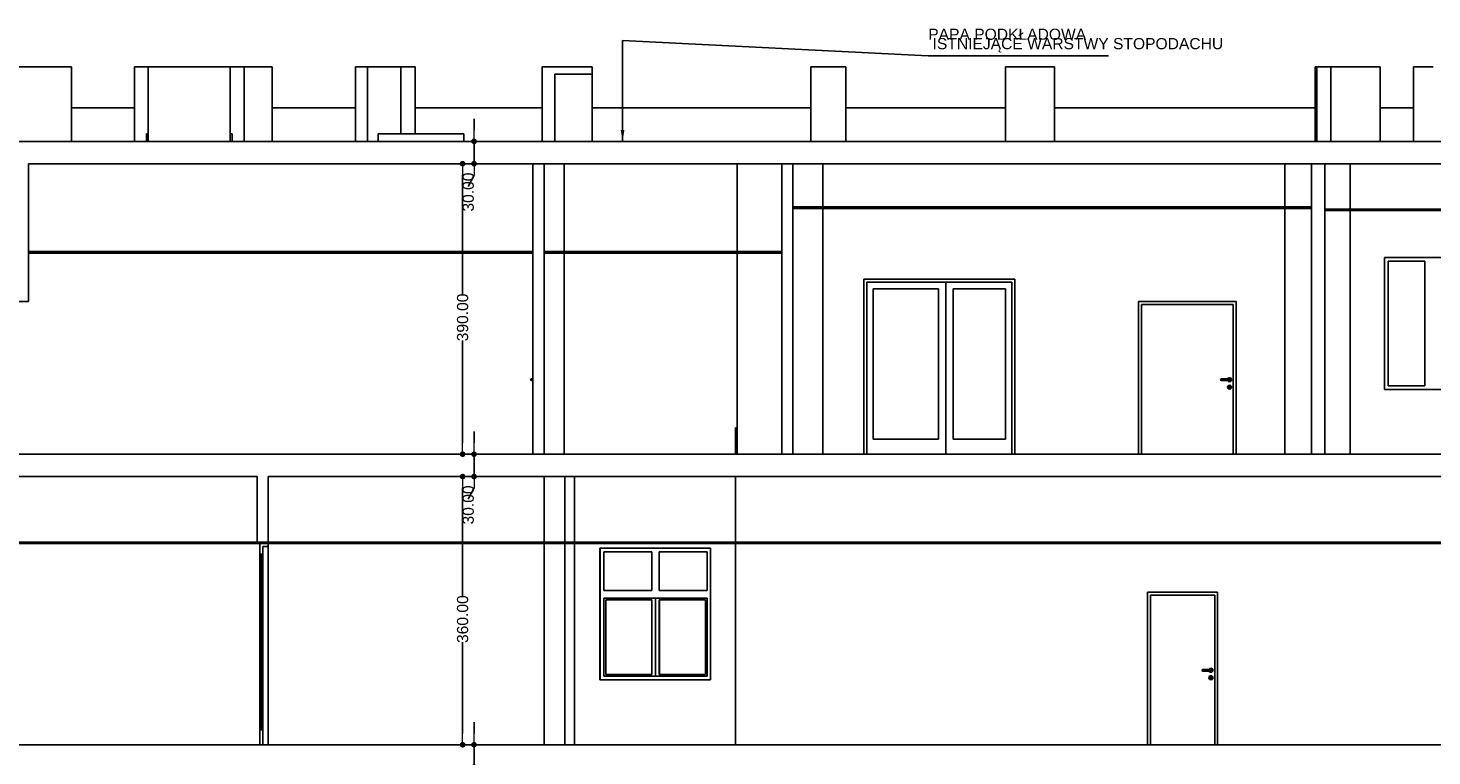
# Model space of a CAD drawing. Header units: millimetres. Extents: x -175445 to -20415, y -559200 to 231527.
# Tile 26 of 256: x -128223 to -109384, y -298371 to -288600. Entities that reach past the tile are written whole.
import ezdxf

# ---------------------------------------------------------------- set-up
doc = ezdxf.new("R2010")
doc.units = ezdxf.units.MM
doc.header["$MEASUREMENT"] = 0
for name, color, linetype in [('Etykieta', 7, 'Continuous'), ('Linia', 7, 'Continuous'), ('Polilinia', 7, 'Continuous'), ('Tekst', 7, 'Continuous'), ('Wymiary', 63, 'Continuous')]:
    doc.layers.add(name, color=color, linetype=linetype)
doc.styles.add('Arial', font='txt')
doc.dimstyles.new('GENERATED_STYLE__1', dxfattribs={"dimtxt": 150, "dimasz": 152, "dimexe": 0.18, "dimexo": 0, "dimgap": 0.09, "dimtad": 1, "dimtih": 1, "dimtoh": 1, "dimlfac": 0.1, "dimzin": 0, "dimdsep": 46, "dimtxsty": 'Arial', "dimblk": 'ARROWHEAD_11', "dimblk1": 'ARROWHEAD_11', "dimblk2": 'ARROWHEAD_11', "dimcen": 0.09, "dimclrd": 114, "dimclre": 114, "dimclrt": 114, "dimazin": 0, "dimtfac": 1, "dimtdec": 4, "dimtmove": 0, "dimatfit": 3, "dimfxl": 1, "dimtolj": 1, "dimtzin": 0, "dimarcsym": 0})
doc.dimstyles.new('GENERATED_STYLE__2', dxfattribs={"dimtxt": 150, "dimasz": 152, "dimexe": 0.18, "dimexo": 0, "dimgap": 0.09, "dimtad": 1, "dimlfac": 0.1, "dimzin": 0, "dimdsep": 46, "dimtxsty": 'Arial', "dimblk": 'ARROWHEAD_11', "dimblk1": 'ARROWHEAD_11', "dimblk2": 'ARROWHEAD_11', "dimcen": 0.09, "dimclrd": 114, "dimclre": 114, "dimclrt": 114, "dimazin": 0, "dimtfac": 1, "dimtdec": 4, "dimtmove": 0, "dimatfit": 3, "dimfxl": 1, "dimtolj": 1, "dimtzin": 0, "dimarcsym": 0})

# ---------------------------------------------------------------- blocks, each defined once
blk = doc.blocks.new('ARROWHEAD_11')
at = {"color": 0, "linetype": 'Continuous', "lineweight": 0}
blk.add_line((0, 0), (-1, 0), dxfattribs=at)
at = {"color": 0, "linetype": 'Continuous', "lineweight": 0, "const_width": 0.25, "flags": 128}
blk.add_lwpolyline([(-0.125, 0, 1), (0.125, 0, 1)], format="xyb", close=True, dxfattribs=at)
blk = doc.blocks.new('*D4118')
at = {"layer": 'Defpoints', "color": 0}
for p in [(-122238, -298221), (-121749, -298221), (-121749, -298521)]:
    blk.add_point(p, dxfattribs=at)
at = {"layer": 'Wymiary', "color": 114, "lineweight": -2}
for p, q in [((-122238, -298069), (-122238, -297917)), ((-121749, -298221), (-122238, -298221)), ((-122238, -298521), (-122238, -298221)), ((-121749, -298521), (-122238, -298521)), ((-122238, -298673), (-122315, -298825))]:
    blk.add_line(p, q, dxfattribs=at)
at = {"layer": 'Wymiary', "color": 114, "lineweight": -2, "xscale": 152, "yscale": 152, "zscale": 152}
for p, rotation in [((-122238, -298221), 270), ((-122238, -298521), 90)]:
    blk.add_blockref('ARROWHEAD_11', p, dxfattribs=dict(at, rotation=rotation))
at = {"layer": 'Wymiary', "color": 114, "lineweight": 13, "insert": (-122315, -298902), "char_height": 150, "attachment_point": 5, "rotation": 90, "style": 'Arial'}
blk.add_mtext('\\A1;30.00', dxfattribs=at)
blk = doc.blocks.new('*D4119')
at = {"layer": 'Defpoints', "color": 0}
for p in [(-122391, -294621), (-108708, -294621), (-121749, -298221)]:
    blk.add_point(p, dxfattribs=at)
at = {"layer": 'Wymiary', "color": 114, "lineweight": -2}
for p, q in [((-108708, -294621), (-122392, -294621)), ((-122391, -294773), (-122391, -296224)), ((-122391, -298069), (-122391, -296846)), ((-121749, -298221), (-122392, -298221))]:
    blk.add_line(p, q, dxfattribs=at)
at = {"layer": 'Wymiary', "color": 114, "lineweight": -2, "xscale": 152, "yscale": 152, "zscale": 152}
for p, rotation in [((-122391, -294621), 90), ((-122391, -298221), 270)]:
    blk.add_blockref('ARROWHEAD_11', p, dxfattribs=dict(at, rotation=rotation))
at = {"layer": 'Wymiary', "color": 114, "lineweight": 13, "insert": (-122391, -296535), "char_height": 150, "attachment_point": 5, "rotation": 90, "style": 'Arial'}
blk.add_mtext('\\A1;360.00', dxfattribs=at)
blk = doc.blocks.new('*D4120')
at = {"layer": 'Defpoints', "color": 0}
for p in [(-122238, -294321), (-108708, -294321), (-108708, -294621)]:
    blk.add_point(p, dxfattribs=at)
at = {"layer": 'Wymiary', "color": 114, "lineweight": -2}
for p, q in [((-122238, -294169), (-122238, -294017)), ((-108708, -294321), (-122238, -294321)), ((-122238, -294621), (-122238, -294321)), ((-108708, -294621), (-122238, -294621)), ((-122238, -294773), (-122315, -294925))]:
    blk.add_line(p, q, dxfattribs=at)
at = {"layer": 'Wymiary', "color": 114, "lineweight": -2, "xscale": 152, "yscale": 152, "zscale": 152}
for p, rotation in [((-122238, -294321), 270), ((-122238, -294621), 90)]:
    blk.add_blockref('ARROWHEAD_11', p, dxfattribs=dict(at, rotation=rotation))
at = {"layer": 'Wymiary', "color": 114, "lineweight": 13, "insert": (-122315, -295002), "char_height": 150, "attachment_point": 5, "rotation": 90, "style": 'Arial'}
blk.add_mtext('\\A1;30.00', dxfattribs=at)
blk = doc.blocks.new('*D4121')
at = {"layer": 'Defpoints', "color": 0}
for p in [(-122391, -290421), (-103198, -290421), (-108708, -294321)]:
    blk.add_point(p, dxfattribs=at)
at = {"layer": 'Wymiary', "color": 114, "lineweight": -2}
for p, q in [((-103198, -290421), (-122392, -290421)), ((-122391, -290573), (-122391, -292174)), ((-122391, -294169), (-122391, -292796)), ((-108708, -294321), (-122392, -294321))]:
    blk.add_line(p, q, dxfattribs=at)
at = {"layer": 'Wymiary', "color": 114, "lineweight": -2, "xscale": 152, "yscale": 152, "zscale": 152}
for p, rotation in [((-122391, -290421), 90), ((-122391, -294321), 270)]:
    blk.add_blockref('ARROWHEAD_11', p, dxfattribs=dict(at, rotation=rotation))
at = {"layer": 'Wymiary', "color": 114, "lineweight": 13, "insert": (-122391, -292485), "char_height": 150, "attachment_point": 5, "rotation": 90, "style": 'Arial'}
blk.add_mtext('\\A1;390.00', dxfattribs=at)
blk = doc.blocks.new('*D4122')
at = {"layer": 'Defpoints', "color": 0}
for p in [(-122238, -290121), (-103198, -290121), (-103198, -290421)]:
    blk.add_point(p, dxfattribs=at)
at = {"layer": 'Wymiary', "color": 114, "lineweight": -2}
for p, q in [((-122238, -289969), (-122238, -289817)), ((-103198, -290121), (-122238, -290121)), ((-122238, -290421), (-122238, -290121)), ((-103198, -290421), (-122238, -290421)), ((-122238, -290573), (-122315, -290725))]:
    blk.add_line(p, q, dxfattribs=at)
at = {"layer": 'Wymiary', "color": 114, "lineweight": -2, "xscale": 152, "yscale": 152, "zscale": 152}
for p, rotation in [((-122238, -290121), 270), ((-122238, -290421), 90)]:
    blk.add_blockref('ARROWHEAD_11', p, dxfattribs=dict(at, rotation=rotation))
at = {"layer": 'Wymiary', "color": 114, "lineweight": 13, "insert": (-122315, -290802), "char_height": 150, "attachment_point": 5, "rotation": 90, "style": 'Arial'}
blk.add_mtext('\\A1;30.00', dxfattribs=at)

msp = doc.modelspace()

# ---------------------------------------------------------------- linework, layer by layer
at = {"layer": 'Linia'}
for p, q in [((-128918.896, -289121.225), (-127638.896, -289121.225)), ((-127638.896, -290121.225), (-127638.896, -289121.225)), ((-126793.896, -289121.225), (-126608.896, -289121.225)), ((-126793.896, -290121.225), (-126793.896, -289121.225)), ((-126608.896, -289121.225), (-125508.896, -289121.225)), ((-126608.896, -290121.225), (-126608.896, -289121.225)), ((-125508.896, -290121.225), (-125508.896, -289121.225)), ((-125508.896, -289121.225), (-125323.896, -289121.225)), ((-125323.896, -290121.225), (-125323.896, -289121.225)), ((-125323.896, -289121.225), (-124948.92, -289121.225)), ((-124948.92, -290121.225), (-124948.92, -289121.225)), ((-123828.92, -289121.225), (-123668.92, -289121.225)), ((-123828.92, -290121.225), (-123828.92, -289121.225)), ((-123668.92, -289121.225), (-123218.92, -289121.225)), ((-123668.92, -290121.225), (-123668.92, -289121.225)), ((-123218.92, -289121.225), (-123028.92, -289121.225)), ((-123218.92, -290021.225), (-123218.92, -289121.225)), ((-123028.92, -290021.225), (-123028.92, -289121.225)), ((-121323.94, -289121.225), (-120653.94, -289121.225)), ((-121323.94, -290121.225), (-121323.94, -289121.225)), ((-120653.94, -289221.225), (-120653.94, -289121.225)), ((-117718.94, -289121.225), (-117248.94, -289121.225)), ((-117718.94, -290121.225), (-117718.94, -289121.225)), ((-117248.94, -290121.225), (-117248.94, -289121.225)), ((-115107.329, -289121.225), (-114447.329, -289121.225)), ((-115107.329, -290121.225), (-115107.329, -289121.225)), ((-114447.329, -290121.225), (-114447.329, -289121.225)), ((-110948.94, -289121.225), (-110928.919, -289121.225)), ((-110948.94, -290121.225), (-110948.94, -289121.225)), ((-110928.919, -289121.225), (-110738.94, -289121.225)), ((-110928.919, -290121.225), (-110928.919, -289121.225)), ((-110738.94, -289121.225), (-110078.94, -289121.225)), ((-110738.94, -290121.225), (-110738.94, -289121.225)), ((-110078.94, -290121.225), (-110078.94, -289121.225)), ((-109628.905, -289121.225), (-109368.905, -289121.225)), ((-109628.905, -290121.225), (-109628.905, -289121.225)), ((-121153.94, -289221.225), (-120653.94, -289221.225)), ((-121153.94, -290121.225), (-121153.94, -289221.225)), ((-120653.94, -290121.225), (-120653.94, -289221.225)), ((-126793.896, -289671.225), (-127638.896, -289671.225)), ((-124074.316, -289671.225), (-124948.92, -289671.225)), ((-123828.92, -289671.225), (-124074.316, -289671.225)), ((-123018.288, -289671.225), (-123028.92, -289671.225)), ((-122490.397, -289671.225), (-123018.288, -289671.225)), ((-121323.94, -289671.225), (-122490.397, -289671.225)), ((-118221.999, -289671.225), (-120653.94, -289671.225)), ((-117718.94, -289671.225), (-118221.999, -289671.225)), ((-116311.105, -289671.225), (-117248.94, -289671.225)), ((-115285.045, -289671.225), (-116311.105, -289671.225)), ((-115107.329, -289671.225), (-115285.045, -289671.225)), ((-114259.831, -289671.225), (-114447.329, -289671.225)), ((-113235.562, -289671.225), (-114259.831, -289671.225)), ((-112212.334, -289671.225), (-113235.562, -289671.225)), ((-111190.244, -289671.225), (-112212.334, -289671.225)), ((-110948.94, -289671.225), (-111190.244, -289671.225)), ((-109628.905, -289671.225), (-110078.94, -289671.225)), ((-126632.389, -290021.225), (-126608.896, -290021.225)), ((-126632.389, -290121.225), (-126632.389, -290021.225)), ((-125508.896, -290021.225), (-125482.389, -290021.225)), ((-125482.389, -290121.225), (-125482.389, -290021.225)), ((-123523.94, -290021.225), (-122373.94, -290021.225)), ((-123523.94, -290121.225), (-123523.94, -290021.225)), ((-122373.94, -290121.225), (-122373.94, -290021.225)), ((-87108.94, -290121.225), (-133748.876, -290121.225)), ((-128216.176, -290421.225), (-128216.176, -292271.225)), ((-121448.92, -290421.225), (-128216.176, -290421.225)), ((-121448.92, -290421.225), (-121448.92, -294321.225)), ((-121298.92, -290421.225), (-121298.92, -294321.225)), ((-118108.921, -290421.225), (-121298.92, -290421.225)), ((-121028.92, -294321.225), (-121028.92, -290421.225)), ((-118708.921, -294321.225), (-118708.921, -290421.225)), ((-118108.921, -290421.225), (-118108.921, -294321.225)), ((-117958.921, -290421.225), (-117958.921, -294321.225)), ((-110998.921, -290421.225), (-117958.921, -290421.225)), ((-117558.921, -294321.225), (-117558.921, -290421.225)), ((-111358.921, -294321.225), (-111358.921, -290421.225)), ((-110998.921, -290421.225), (-110998.921, -294321.225)), ((-110818.921, -290421.225), (-110818.921, -294321.225)), ((-103418.921, -290421.225), (-110818.921, -290421.225)), ((-110478.921, -294321.225), (-110478.921, -290421.225)), ((-110018.921, -291681.225), (-108838.921, -291681.225)), ((-110018.921, -293451.225), (-110018.921, -291681.225)), ((-109968.921, -291731.225), (-109968.921, -293401.225)), ((-109478.921, -291731.225), (-109968.921, -291731.225)), ((-109478.921, -293401.225), (-109478.921, -291731.225)), ((-117008.921, -291971.225), (-117008.921, -294321.225)), ((-114978.921, -291971.225), (-117008.921, -291971.225)), ((-114978.921, -294321.225), (-114978.921, -291971.225)), ((-116968.921, -292011.225), (-116968.921, -294321.225)), ((-115018.921, -292011.225), (-116968.921, -292011.225)), ((-116880.921, -294121.225), (-116880.921, -292099.225)), ((-116880.921, -292099.225), (-116006.921, -292099.225)), ((-116006.921, -292099.225), (-116006.921, -294121.225)), ((-115906.921, -292011.225), (-115906.921, -294321.225)), ((-115806.921, -292099.225), (-115806.921, -294121.225)), ((-115106.921, -292099.225), (-115806.921, -292099.225)), ((-115106.921, -294121.225), (-115106.921, -292099.225)), ((-115018.921, -294321.225), (-115018.921, -292011.225)), ((-113318.921, -292271.225), (-113318.921, -294321.225)), ((-112008.921, -292271.225), (-113318.921, -292271.225)), ((-113278.921, -292311.225), (-113278.921, -294321.225)), ((-112048.921, -292311.225), (-113278.921, -292311.225)), ((-112048.921, -294321.225), (-112048.921, -292311.225)), ((-112008.921, -294321.225), (-112008.921, -292271.225)), ((-121475.991, -293314.154), (-121478.92, -293321.225)), ((-121478.92, -293321.225), (-121475.991, -293328.297)), ((-121474.439, -293314.154), (-121477.198, -293321.225)), ((-121477.198, -293321.225), (-121474.439, -293328.297)), ((-121468.92, -293311.225), (-121475.991, -293314.154)), ((-121469.625, -293314.154), (-121471.737, -293321.225)), ((-121471.737, -293321.225), (-121469.625, -293328.297)), ((-121467.778, -293311.225), (-121468.92, -293311.225)), ((-121464.527, -293311.225), (-121467.778, -293311.225)), ((-121459.661, -293311.225), (-121464.527, -293311.225)), ((-121462.42, -293314.154), (-121463.562, -293321.225)), ((-121463.562, -293321.225), (-121462.42, -293328.297)), ((-121453.92, -293311.225), (-121459.661, -293311.225)), ((-121448.92, -293311.225), (-121453.92, -293311.225)), ((-112215.992, -293314.154), (-112218.921, -293321.225)), ((-112218.921, -293321.225), (-112215.992, -293328.297)), ((-112214.44, -293314.154), (-112217.199, -293321.225)), ((-112217.199, -293321.225), (-112214.44, -293328.297)), ((-112208.921, -293311.225), (-112215.992, -293314.154)), ((-112209.625, -293314.154), (-112211.737, -293321.225)), ((-112211.737, -293321.225), (-112209.625, -293328.297)), ((-112207.779, -293311.225), (-112208.921, -293311.225)), ((-112204.527, -293311.225), (-112207.779, -293311.225)), ((-112199.661, -293311.225), (-112204.527, -293311.225)), ((-112202.42, -293314.154), (-112203.563, -293321.225)), ((-112203.563, -293321.225), (-112202.42, -293328.297)), ((-112193.921, -293311.225), (-112199.661, -293311.225)), ((-112113.921, -293311.225), (-112193.921, -293311.225)), ((-112123.241, -293311.225), (-112122.303, -293307.725)), ((-112122.303, -293307.725), (-112112.421, -293297.843)), ((-112108.18, -293311.225), (-112113.921, -293311.225)), ((-112112.421, -293297.843), (-112098.921, -293294.225)), ((-112103.314, -293311.225), (-112108.18, -293311.225)), ((-112105.421, -293314.154), (-112104.279, -293321.225)), ((-112104.279, -293321.225), (-112105.421, -293328.297)), ((-112100.062, -293311.225), (-112103.314, -293311.225)), ((-112098.921, -293311.225), (-112100.062, -293311.225)), ((-112098.921, -293294.225), (-112085.421, -293297.843)), ((-112098.921, -293311.225), (-112091.85, -293314.154)), ((-112098.216, -293314.154), (-112096.104, -293321.225)), ((-112096.104, -293321.225), (-112098.216, -293328.297)), ((-112093.402, -293314.154), (-112090.643, -293321.225)), ((-112090.643, -293321.225), (-112093.402, -293328.297)), ((-112091.85, -293314.154), (-112088.921, -293321.225)), ((-112088.921, -293321.225), (-112091.85, -293328.297)), ((-112085.421, -293297.843), (-112075.538, -293307.725)), ((-112075.538, -293307.725), (-112071.921, -293321.225)), ((-112071.921, -293321.225), (-112075.538, -293334.725)), ((-121475.991, -293328.297), (-121468.92, -293331.225)), ((-121467.778, -293331.225), (-121468.92, -293331.225)), ((-121464.527, -293331.225), (-121467.778, -293331.225)), ((-121459.661, -293331.225), (-121464.527, -293331.225)), ((-121453.92, -293331.225), (-121459.661, -293331.225)), ((-121448.92, -293331.225), (-121453.92, -293331.225)), ((-112215.992, -293328.297), (-112208.921, -293331.225)), ((-112207.779, -293331.225), (-112208.921, -293331.225)), ((-112204.527, -293331.225), (-112207.779, -293331.225)), ((-112199.661, -293331.225), (-112204.527, -293331.225)), ((-112193.921, -293331.225), (-112199.661, -293331.225)), ((-112113.921, -293331.225), (-112193.921, -293331.225)), ((-112125.921, -293421.225), (-112122.303, -293407.725)), ((-112122.303, -293434.725), (-112125.921, -293421.225)), ((-112122.303, -293334.725), (-112123.241, -293331.225)), ((-112112.421, -293344.608), (-112122.303, -293334.725)), ((-112122.303, -293407.725), (-112112.421, -293397.843)), ((-112112.421, -293444.608), (-112122.303, -293434.725)), ((-112108.18, -293331.225), (-112113.921, -293331.225)), ((-112098.921, -293348.225), (-112112.421, -293344.608)), ((-112112.421, -293397.843), (-112098.921, -293394.225)), ((-112098.921, -293448.225), (-112112.421, -293444.608)), ((-112103.314, -293331.225), (-112108.18, -293331.225)), ((-112106.388, -293411.533), (-112105.641, -293409.586)), ((-112103.921, -293416.825), (-112106.388, -293411.533)), ((-112104.296, -293406.082), (-112105.641, -293409.586)), ((-112104.296, -293406.082), (-112098.921, -293403.8)), ((-112103.921, -293416.825), (-112103.921, -293418.339)), ((-112103.921, -293418.339), (-112103.921, -293421.225)), ((-112103.921, -293421.225), (-112103.921, -293424.112)), ((-112103.921, -293424.112), (-112103.921, -293429.886)), ((-112103.921, -293429.886), (-112103.921, -293433.725)), ((-112103.921, -293433.725), (-112102.456, -293437.261)), ((-112100.062, -293331.225), (-112103.314, -293331.225)), ((-112102.456, -293437.261), (-112098.921, -293438.725)), ((-112098.921, -293331.225), (-112100.062, -293331.225)), ((-112091.85, -293328.297), (-112098.921, -293331.225)), ((-112085.421, -293344.608), (-112098.921, -293348.225)), ((-112098.921, -293394.225), (-112085.421, -293397.843)), ((-112098.921, -293403.8), (-112093.545, -293406.082)), ((-112098.921, -293438.725), (-112095.385, -293437.261)), ((-112085.421, -293444.608), (-112098.921, -293448.225)), ((-112095.385, -293437.261), (-112093.921, -293433.725)), ((-112091.453, -293411.533), (-112093.921, -293416.825)), ((-112093.921, -293418.339), (-112093.921, -293416.825)), ((-112093.921, -293418.339), (-112093.921, -293421.225)), ((-112093.921, -293421.225), (-112093.921, -293424.112)), ((-112093.921, -293424.112), (-112093.921, -293429.886)), ((-112093.921, -293429.886), (-112093.921, -293433.725)), ((-112093.545, -293406.082), (-112092.2, -293409.586)), ((-112091.453, -293411.533), (-112092.2, -293409.586)), ((-112075.538, -293334.725), (-112085.421, -293344.608)), ((-112085.421, -293397.843), (-112075.538, -293407.725)), ((-112075.538, -293434.725), (-112085.421, -293444.608)), ((-112075.538, -293407.725), (-112071.921, -293421.225)), ((-112071.921, -293421.225), (-112075.538, -293434.725)), ((-108838.921, -293451.225), (-110018.921, -293451.225)), ((-109968.921, -293401.225), (-109478.921, -293401.225)), ((-118728.877, -293967.127), (-118708.921, -293967.127)), ((-118728.877, -294321.225), (-118728.877, -293967.127)), ((-116006.921, -294121.225), (-116880.921, -294121.225)), ((-115806.921, -294121.225), (-115106.921, -294121.225)), ((-121448.92, -294321.225), (-128450.632, -294321.225)), ((-118108.921, -294321.225), (-121298.92, -294321.225)), ((-110998.921, -294321.225), (-117958.921, -294321.225)), ((-103418.921, -294321.225), (-110818.921, -294321.225)), ((-125148.877, -294621.225), (-128638.877, -294621.225)), ((-125148.877, -294621.225), (-125148.877, -295521.225)), ((-124998.877, -294621.225), (-124998.877, -295521.225)), ((-84108.877, -294621.225), (-124998.877, -294621.225)), ((-121298.877, -294621.225), (-121298.877, -298221.225)), ((-121018.877, -298221.225), (-121018.877, -294621.225)), ((-120888.877, -298221.225), (-120888.877, -294621.225)), ((-118728.877, -298221.225), (-118728.877, -294621.225)), ((-125073.877, -295561.225), (-125073.877, -295661.225)), ((-124998.877, -295561.225), (-125073.877, -295561.225)), ((-124998.877, -295521.225), (-124998.877, -295561.225)), ((-124998.877, -295561.225), (-124998.877, -298221.225)), ((-119063.948, -295581.225), (-120551.94, -295581.225)), ((-120551.94, -295581.225), (-120551.94, -297351.225)), ((-120546.75, -295631.225), (-120546.75, -295581.225)), ((-119063.948, -297351.225), (-119063.948, -295581.225)), ((-125113.877, -295661.225), (-125113.877, -298021.225)), ((-125073.877, -295661.225), (-125113.877, -295661.225)), ((-125099.877, -295661.225), (-125099.877, -298021.225)), ((-125087.877, -298021.225), (-125087.877, -295661.225)), ((-125073.877, -295661.225), (-125073.877, -298021.225)), ((-120546.75, -295631.225), (-120546.75, -297301.225)), ((-120496.818, -296151.225), (-120496.818, -295631.225)), ((-119852.687, -295631.225), (-120496.818, -295631.225)), ((-120496.039, -296151.225), (-120496.039, -295631.225)), ((-119852.687, -296151.225), (-119852.687, -295631.225)), ((-119752.822, -295631.225), (-119752.822, -296151.225)), ((-119108.691, -295631.225), (-119752.822, -295631.225)), ((-119752.043, -296151.225), (-119752.043, -295631.225)), ((-119108.691, -295631.225), (-119108.691, -296151.225)), ((-119852.687, -296151.225), (-120496.818, -296151.225)), ((-120496.818, -297301.225), (-120496.818, -296251.225)), ((-120496.818, -296251.225), (-119108.691, -296251.225)), ((-120495.52, -297301.225), (-120495.52, -296251.225)), ((-120470.554, -296276.225), (-120470.554, -297276.225)), ((-119851.389, -296276.225), (-120470.554, -296276.225)), ((-120469.775, -297276.225), (-120469.775, -296276.225)), ((-119851.389, -297276.225), (-119851.389, -296276.225)), ((-119801.457, -296276.225), (-119801.457, -296251.225)), ((-119801.457, -297276.225), (-119801.457, -296276.225)), ((-119108.691, -296151.225), (-119752.822, -296151.225)), ((-119751.524, -296276.225), (-119751.524, -297276.225)), ((-119132.36, -296276.225), (-119751.524, -296276.225)), ((-119750.746, -297276.225), (-119750.746, -296276.225)), ((-119132.36, -297276.225), (-119132.36, -296276.225)), ((-119108.691, -296251.225), (-119108.691, -297301.225)), ((-113198.877, -296171.225), (-113198.877, -298221.225)), ((-112258.877, -296171.225), (-113198.877, -296171.225)), ((-113158.877, -296211.225), (-113158.877, -298221.225)), ((-112298.877, -296211.225), (-113158.877, -296211.225)), ((-112298.877, -298221.225), (-112298.877, -296211.225)), ((-112258.877, -298221.225), (-112258.877, -296171.225)), ((-120470.554, -297276.225), (-119851.389, -297276.225)), ((-119801.457, -297301.225), (-119801.457, -297276.225)), ((-119751.524, -297276.225), (-119132.36, -297276.225)), ((-112465.948, -297214.154), (-112468.877, -297221.225)), ((-112468.877, -297221.225), (-112465.948, -297228.297)), ((-112464.396, -297214.154), (-112467.155, -297221.225)), ((-112467.155, -297221.225), (-112464.396, -297228.297)), ((-112458.877, -297211.225), (-112465.948, -297214.154)), ((-112465.948, -297228.297), (-112458.877, -297231.225)), ((-112459.581, -297214.154), (-112461.693, -297221.225)), ((-112461.693, -297221.225), (-112459.581, -297228.297)), ((-112457.735, -297211.225), (-112458.877, -297211.225)), ((-112457.735, -297231.225), (-112458.877, -297231.225)), ((-112454.483, -297211.225), (-112457.735, -297211.225)), ((-112454.483, -297231.225), (-112457.735, -297231.225)), ((-112449.617, -297211.225), (-112454.483, -297211.225)), ((-112449.617, -297231.225), (-112454.483, -297231.225)), ((-112452.376, -297214.154), (-112453.519, -297221.225)), ((-112453.519, -297221.225), (-112452.376, -297228.297)), ((-112443.877, -297211.225), (-112449.617, -297211.225)), ((-112443.877, -297231.225), (-112449.617, -297231.225)), ((-112363.877, -297211.225), (-112443.877, -297211.225)), ((-112363.877, -297231.225), (-112443.877, -297231.225)), ((-112373.197, -297211.225), (-112372.26, -297207.725)), ((-112372.26, -297234.725), (-112373.197, -297231.225)), ((-112372.26, -297207.725), (-112362.377, -297197.843)), ((-112362.377, -297244.608), (-112372.26, -297234.725)), ((-112358.137, -297211.225), (-112363.877, -297211.225)), ((-112358.137, -297231.225), (-112363.877, -297231.225)), ((-112362.377, -297197.843), (-112348.877, -297194.225)), ((-112348.877, -297248.225), (-112362.377, -297244.608)), ((-112353.27, -297211.225), (-112358.137, -297211.225)), ((-112353.27, -297231.225), (-112358.137, -297231.225)), ((-112355.378, -297214.154), (-112354.235, -297221.225)), ((-112354.235, -297221.225), (-112355.378, -297228.297)), ((-112350.019, -297211.225), (-112353.27, -297211.225)), ((-112350.019, -297231.225), (-112353.27, -297231.225)), ((-112348.877, -297211.225), (-112350.019, -297211.225)), ((-112348.877, -297231.225), (-112350.019, -297231.225)), ((-112348.877, -297194.225), (-112335.377, -297197.843)), ((-112348.877, -297211.225), (-112341.806, -297214.154)), ((-112341.806, -297228.297), (-112348.877, -297231.225)), ((-112335.377, -297244.608), (-112348.877, -297248.225)), ((-112348.172, -297214.154), (-112346.061, -297221.225)), ((-112346.061, -297221.225), (-112348.172, -297228.297)), ((-112343.358, -297214.154), (-112340.599, -297221.225)), ((-112340.599, -297221.225), (-112343.358, -297228.297)), ((-112341.806, -297214.154), (-112338.877, -297221.225)), ((-112338.877, -297221.225), (-112341.806, -297228.297)), ((-112335.377, -297197.843), (-112325.494, -297207.725)), ((-112325.494, -297234.725), (-112335.377, -297244.608)), ((-112325.494, -297207.725), (-112321.877, -297221.225)), ((-112321.877, -297221.225), (-112325.494, -297234.725)), ((-120551.94, -297351.225), (-119063.948, -297351.225)), ((-120546.75, -297301.225), (-120546.75, -297351.225)), ((-119108.691, -297301.225), (-120496.818, -297301.225)), ((-112375.877, -297321.225), (-112372.26, -297307.725)), ((-112372.26, -297334.725), (-112375.877, -297321.225)), ((-112372.26, -297307.725), (-112362.377, -297297.843)), ((-112362.377, -297344.608), (-112372.26, -297334.725)), ((-112362.377, -297297.843), (-112348.877, -297294.225)), ((-112348.877, -297348.225), (-112362.377, -297344.608)), ((-112356.345, -297311.533), (-112355.597, -297309.586)), ((-112353.877, -297316.825), (-112356.345, -297311.533)), ((-112354.252, -297306.082), (-112355.597, -297309.586)), ((-112354.252, -297306.082), (-112348.877, -297303.8)), ((-112353.877, -297316.825), (-112353.877, -297318.339)), ((-112353.877, -297318.339), (-112353.877, -297321.225)), ((-112353.877, -297321.225), (-112353.877, -297324.112)), ((-112353.877, -297324.112), (-112353.877, -297329.886)), ((-112353.877, -297329.886), (-112353.877, -297333.725)), ((-112353.877, -297333.725), (-112352.412, -297337.261)), ((-112352.412, -297337.261), (-112348.877, -297338.725)), ((-112348.877, -297294.225), (-112335.377, -297297.843)), ((-112348.877, -297303.8), (-112343.502, -297306.082)), ((-112348.877, -297338.725), (-112345.341, -297337.261)), ((-112335.377, -297344.608), (-112348.877, -297348.225)), ((-112345.341, -297337.261), (-112343.877, -297333.725)), ((-112341.409, -297311.533), (-112343.877, -297316.825)), ((-112343.877, -297318.339), (-112343.877, -297316.825)), ((-112343.877, -297318.339), (-112343.877, -297321.225)), ((-112343.877, -297321.225), (-112343.877, -297324.112)), ((-112343.877, -297324.112), (-112343.877, -297329.886)), ((-112343.877, -297329.886), (-112343.877, -297333.725)), ((-112343.502, -297306.082), (-112342.157, -297309.586)), ((-112341.409, -297311.533), (-112342.157, -297309.586)), ((-112335.377, -297297.843), (-112325.494, -297307.725)), ((-112325.494, -297334.725), (-112335.377, -297344.608)), ((-112325.494, -297307.725), (-112321.877, -297321.225)), ((-112321.877, -297321.225), (-112325.494, -297334.725)), ((-125113.877, -298021.225), (-125113.877, -298221.225)), ((-125073.877, -298021.225), (-125113.877, -298021.225)), ((-125073.877, -298021.225), (-125073.877, -298221.225)), ((-125113.877, -298221.225), (-128708.877, -298221.225)), ((-125073.877, -298221.225), (-125113.877, -298221.225)), ((-84108.877, -298221.225), (-125073.877, -298221.225))]:
    msp.add_line(p, q, dxfattribs=at)
at = {"layer": 'Polilinia', "flags": 128}
for points in [[(-110998.921, -291021.225), (-117958.921, -291021.225), (-117958.921, -291001.225), (-110998.921, -291001.225)], [(-103418.921, -291051.225), (-110818.921, -291051.225), (-110818.921, -291031.225), (-103418.921, -291031.225)], [(-67188.917, -295501.225), (-128678.877, -295501.225), (-128678.877, -295521.225), (-67188.917, -295521.225)]]:
    msp.add_lwpolyline(points, close=True, dxfattribs=at)
for points in [[(-121448.92, -291601.225), (-128216.176, -291601.225)], [(-128216.176, -291621.225), (-121448.92, -291621.225)], [(-121298.92, -291621.225), (-118108.921, -291621.225), (-118108.921, -291601.225), (-121298.92, -291601.225)], [(-128216.176, -292271.225), (-128450.632, -292271.225), (-128482.566, -292271.225)], [(-124998.877, -295521.225), (-125113.877, -295521.225), (-125148.877, -295521.225)], [(-125113.877, -295521.225), (-125113.877, -295561.225), (-125113.877, -295661.225)]]:
    msp.add_lwpolyline(points, dxfattribs=at)

# ---------------------------------------------------------------- texts
at = {"layer": 'Tekst', "insert": (-116142.708, -288768.633), "char_height": 150, "width": 3875.66024, "attachment_point": 4, "line_spacing_factor": 0.504742, "style": 'Arial'}
msp.add_mtext('\\A1;{\\fArial|b0|i0|c238|p38;PAPA PODKŁADOWA\\P\\fArial|b0|i0|c238|p38; ISTNIEJĄCE WARSTWY STOPODACHU}', dxfattribs=at)

# ---------------------------------------------------------------- dimensions: what is measured, and where the dimension line sits
at = {"layer": 'Wymiary', "color": 114, "lineweight": 13}
for base, p1, p2, picture, middle in [((-122237.886, -290121.225), (-103198.193, -290421.225), (-103198.193, -290121.225), '*D4122', (-122314.613, -290801.953)), ((-122391.34, -290421.225), (-108707.897, -294321.225), (-103198.193, -290421.225), '*D4121', (-122391.34, -292485.054)), ((-122237.886, -294321.225), (-108707.897, -294621.225), (-108707.897, -294321.225), '*D4120', (-122314.613, -295001.953)), ((-122391.34, -294621.225), (-121748.877, -298221.225), (-108707.897, -294621.225), '*D4119', (-122391.34, -296535.054)), ((-122237.886, -298221.225), (-121748.877, -298521.225), (-121748.877, -298221.225), '*D4118', (-122314.613, -298901.953))]:
    dim = msp.add_linear_dim(base=base, p1=p1, p2=p2, angle=90, dimstyle='GENERATED_STYLE__1', dxfattribs=at)
    dim.commit()
    dim.dimension.update_dxf_attribs({"geometry": picture, "text_midpoint": middle, "dimtype": 160, "text_rotation": 90})

# ---------------------------------------------------------------- leaders
at = {"layer": 'Etykieta', "annotation_type": 0, "has_hookline": 1, "hookline_direction": 0, "text_width": 2419.952}
msp.add_leader([(-120244.623, -290121.225), (-120244.623, -288768.633), (-116142.798, -288973.835)], dimstyle='GENERATED_STYLE__2', dxfattribs=at)

doc.saveas('drawing.dxf')
